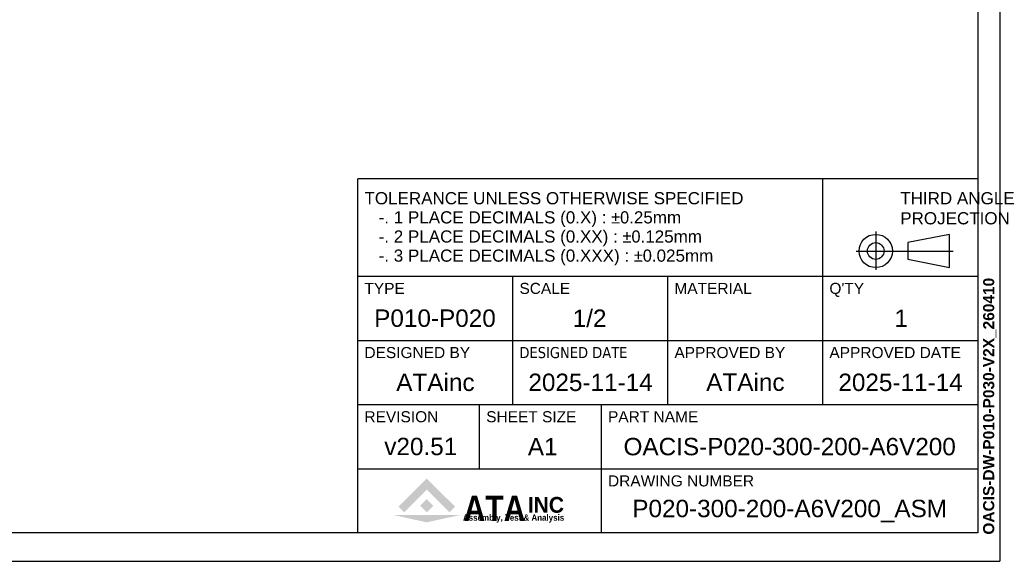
# Model space of a CAD drawing. Extents: x 25809 to 27494, y 4365 to 5553.
# Tile 4 of 19: x 26871 to 27494, y 4365 to 4708. Entities that reach past the tile are written whole.
import ezdxf
from ezdxf.enums import TextEntityAlignment as Align

# ---------------------------------------------------------------- set-up
doc = ezdxf.new("R2010")
doc.units = 0
doc.header["$LTSCALE"] = 25.4
doc.layers.get('0').update_dxf_attribs({"linetype": 'CONTINUOUS'})
doc.layers.add('ATA-TEXT', color=7, linetype='CONTINUOUS')
doc.styles.add('주 문자 (ISO)', font='arial.ttf')

# ---------------------------------------------------------------- blocks, each defined once
blk = doc.blocks.new('ata-Title-A1-002')
for color, points in [(176, [(14.63, 6.49), (12.84, 8.28), (21.79, 17.23), (30.75, 8.28), (28.96, 6.49), (21.79, 13.66)]), (30, [(21.79, 10.66), (23.88, 8.57), (21.79, 6.49), (19.71, 8.57)]), (9, [(32.34, 5.64), (21.79, 3.34), (11.25, 5.64)])]:
    blk.add_hatch(color=color).paths.add_polyline_path(points)
at = {"color": 253}
for p, q in [((0, 0), (0, 112)), ((196, 112), (0, 112)), ((147, 40.6), (147, 112)), ((196, 112), (196, 0)), ((0, 81.2), (196, 81.2)), ((49, 40.6), (49, 81.2)), ((98, 40.6), (98, 81.2)), ((0, 60.9), (196, 60.9)), ((0, 40.6), (196, 40.6)), ((38.5, 20.3), (38.5, 40.6)), ((77, 0), (77, 40.6)), ((0, 20.3), (196, 20.3)), ((196, 0), (0, 0))]:
    blk.add_line(p, q, dxfattribs=at)
for p, q in [((163.75, 95.32), (163.75, 83.26)), ((187.03, 94.45), (173.85, 91.82)), ((187.03, 83.91), (187.03, 94.45)), ((173.85, 91.82), (173.85, 86.55)), ((157.57, 89.18), (188.27, 89.18)), ((173.85, 86.55), (187.03, 83.91)), ((0, 81.2), (196, 81.2))]:
    blk.add_line(p, q)
for radius in [5.27, 2.64]:
    blk.add_circle((163.75, 89.18), radius)
at = {"char_height": 3.85, "attachment_point": 1, "style": '주 문자 (ISO)'}
for s, insert, line_spacing_factor in [('TOLERANCE UNLESS OTHERWISE SPECIFIED\\P   -. 1 PLACE DECIMALS (0.X) : {\\fAIGDT|b0|i0|c2|p2;`0}.25mm\\P   -. 2 PLACE DECIMALS (0.XX) : {\\fAIGDT|b0|i0|c2|p2;`0}.125mm \\P   -. 3 PLACE DECIMALS (0.XXX) : {\\fAIGDT|b0|i0|c2|p2;`0}.025mm', (2.11, 107.8), 0.942857), ('THIRD ANGLE\\PPROJECTION', (171.5, 107.8), 0.987884)]:
    blk.add_mtext(s, dxfattribs=dict(at, insert=insert, line_spacing_factor=line_spacing_factor))
at = {"char_height": 3.5, "attachment_point": 1, "style": '주 문자 (ISO)'}
for s, insert in [('TYPE', (2.1, 79.1)), ('SCALE', (51.11, 79.1)), ('MATERIAL', (100.1, 79.1)), ("Q'TY", (149.1, 79.1)), ('DESIGNED BY', (2.1, 58.8)), ('{\\fTahoma|b0|i0|c0|p34;DESIGNED \\fTahoma|b0|i0|c129|p34;DATE}', (51.1, 58.8)), ('APPROVED BY', (100.11, 58.8)), ('APPROVED DATE', (149.1, 58.8)), ('REVISION', (2.1, 38.5)), ('SHEET SIZE', (40.6, 38.5)), ('PART NAME', (79.11, 38.5)), ('DRAWING NUMBER', (79.11, 18.2))]:
    blk.add_mtext(s, dxfattribs=dict(at, insert=insert))
at = {"color": 176, "insert": (33.46, 3.77), "char_height": 8, "width": 37.1563, "attachment_point": 7, "line_spacing_factor": 0.5, "style": '주 문자 (ISO)'}
blk.add_mtext('{\\fArial|b1|i0|c0|p34;\\W0.85;ATA}', dxfattribs=at)
at = {"color": 9, "style": '주 문자 (ISO)'}
for s, insert, char_height, attachment_point in [('{\\fArial|b1|i0|c0|p34;\\W0.95;INC}', (53.76, 6.3), 5, 7), ('{\\fArial|b1|i0|c0|p34;\\W0.9;Assembly, Test & Analysis}', (49.25, 5.84), 2, 2)]:
    blk.add_mtext(s, dxfattribs=dict(at, insert=insert, char_height=char_height, attachment_point=attachment_point))
at = {"style": '주 문자 (ISO)'}
for tag, p in [('TYPE_001', (24.5, 67.9)), ('SCALE_001', (73.5, 67.9)), ('MATERIAL_001', (122.5, 67.9)), ('QTY_001', (171.5, 67.9)), ('DESIGNED_BY_001', (24.5, 47.6)), ('APPROVED_BY_001', (122.5, 47.64)), ('APPROVED_DATE_001', (171.5, 47.6)), ('REVISION_001', (19.25, 27.3)), ('SHEET_SIZE_001', (57.75, 27.3)), ('PART_NAME_001', (136.5, 27.3)), ('DRAWING_NUMBER_001', (136.5, 7))]:
    blk.add_attdef(tag, text='', height=5.5, dxfattribs=at).set_placement(p, align=Align.MIDDLE_CENTER)
at = {"color": 7, "style": '주 문자 (ISO)'}
blk.add_attdef('DESIGNED_DATE_001', text='', height=5.5, dxfattribs=at).set_placement((73.5, 47.6), align=Align.MIDDLE_CENTER)
blk = doc.blocks.new('ata-Border-A1-002')
at = {"color": 253, "ltscale": 0.5}
for p in [(841, 594), (0, 0)]:
    blk.add_line(p, (841, 0), dxfattribs=at)
for p, q in [((834, 585), (834, 9)), ((834, 9), (7, 9))]:
    blk.add_line(p, q)

msp = doc.modelspace()

# ---------------------------------------------------------------- block references
at = {"xscale": 2, "yscale": 2, "zscale": 2}
msp.add_blockref('ata-Border-A1-002', (25808.9976105, 4365.2509539), dxfattribs=at)
msp.add_blockref('ata-Border-A1-002', (25808.9976105, 4365.2509539), dxfattribs=at)
ref = msp.add_blockref('ata-Title-A1-002', (27084.9976105, 4383.2509539), dxfattribs=dict(xscale=2, yscale=2, zscale=2))
ref.add_attrib('SCALE_001', '1/2', (27220.8986105, 4513.5564539), dxfattribs={"height": 11, "style": '주 문자 (ISO)'})
ref.add_attrib('TYPE_001', 'P010-P020', (27095.3656105, 4513.6224539), dxfattribs={"height": 11, "style": '주 문자 (ISO)'})
ref.add_attrib('DESIGNED_BY_001', 'ATAinc', (27109.3246105, 4473.0389539), dxfattribs={"height": 11, "style": '주 문자 (ISO)'})
ref.add_attrib('DESIGNED_DATE_001', '2025-11-14', (27192.8816105, 4473.0224539), dxfattribs={"color": 7, "height": 11, "style": '주 문자 (ISO)'})
ref.add_attrib('APPROVED_BY_001', 'ATAinc', (27305.3246105, 4473.1144534), dxfattribs={"height": 11, "style": '주 문자 (ISO)'})
ref.add_attrib('APPROVED_DATE_001', '2025-11-14', (27388.8816105, 4473.0224539), dxfattribs={"height": 11, "style": '주 문자 (ISO)'})
ref.add_attrib('PART_NAME_001', 'OACIS-P020-300-200-A6V200', (27253.0301105, 4432.3509539), dxfattribs={"height": 11, "style": '주 문자 (ISO)'})
ref.add_attrib('DRAWING_NUMBER_001', 'P020-300-200-A6V200_ASM', (27258.5631105, 4393.1809539), dxfattribs={"height": 11, "style": '주 문자 (ISO)'})
ref.add_attrib('QTY_001', '1', (27424.3016105, 4513.5289539), dxfattribs={"height": 11, "style": '주 문자 (ISO)'})
ref.add_attrib('REVISION_001', 'v20.51', (27101.7616105, 4432.4224539), dxfattribs={"height": 11, "style": '주 문자 (ISO)'})
ref.add_attrib('SHEET_SIZE_001', 'A1', (27192.5171105, 4432.3289539), dxfattribs={"color": 7, "height": 11, "style": '주 문자 (ISO)'})

# ---------------------------------------------------------------- texts
at = {"layer": 'ATA-TEXT', "color": 7, "insert": (27480.4185082, 4382.1354881), "char_height": 3.5, "attachment_point": 1, "rotation": 90, "line_spacing_factor": 0.257143, "style": '주 문자 (ISO)'}
msp.add_mtext('{\\fArial|b1|i0|c129|p34;\\H2.00000x;OACIS-DW-P010-P030-V2X_260410}', dxfattribs=at)

doc.saveas('drawing.dxf')
